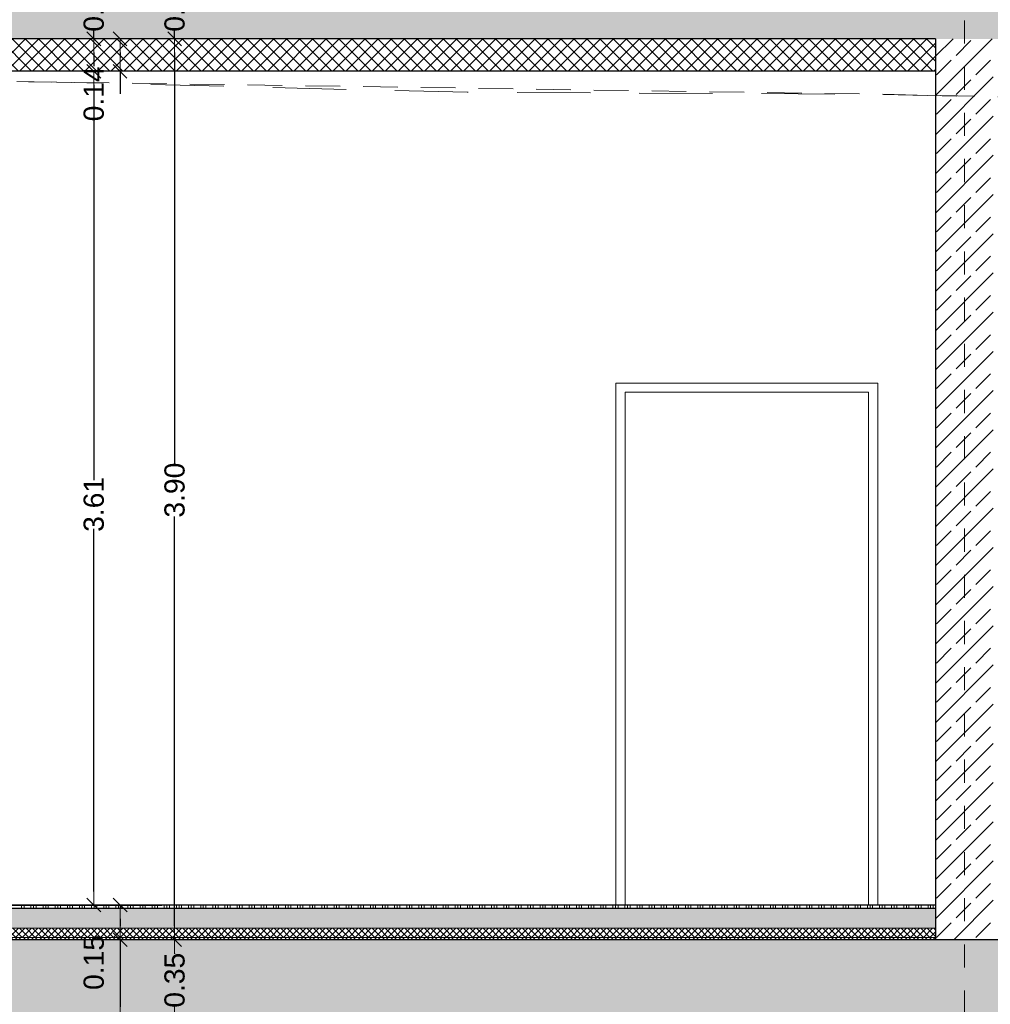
# Model space of a CAD drawing. Header units: metres. Extents: x -16 to 43.7, y -22.2 to 4.
# Tile 10 of 77: x 3.4 to 7.6, y -14.8 to -10.6. Entities that reach past the tile are written whole.
import ezdxf

# ---------------------------------------------------------------- set-up
doc = ezdxf.new("R2010")
doc.units = ezdxf.units.M
doc.header["$MEASUREMENT"] = 0
for name, pattern in [('Raster', [0.2, 0.1, -0.05, 0, -0.05]), ('Strichlinie', [0.2, 0.15, -0.05]), ('Strichlinie_ lang', [0.529167, 0.3175, -0.211667])]:
    doc.linetypes.add(name, pattern=pattern)
doc.layers.get('0').update_dxf_attribs({"color": 8, "lineweight": 9})
doc.layers.get('Defpoints').update_dxf_attribs({"color": 8, "lineweight": 9})
for name, color, linetype in [('Neubau__ GHIW - Perimeterdämmung', 8, 'Continuous'), ('Neubau_A-Bodenplatte', 8, 'Continuous'), ('Neubau_A-Decken', 8, 'Continuous'), ('Neubau_A-STB Wände', 8, 'Continuous'), ('Neubau_B-Bodenaufbau', 8, 'Continuous'), ('Neubau_R-Konstruktionsraster gross', 33, 'Continuous'), ('Neubau_T-Bemaßung', 8, 'Continuous')]:
    doc.layers.add(name, color=color, linetype=linetype)
doc.layers.add('S-Linien _ Schraffuren.2D', color=8, linetype='Continuous', lineweight=9)
doc.styles.add('ERSTELLTER_STIL_2', font='arial.ttf')
doc.dimstyles.new('ERSTELLTER_STIL__1', dxfattribs={"dimtxt": 0.0875, "dimasz": 0.059375, "dimexe": 0.18, "dimexo": 0.0625, "dimgap": 0, "dimtad": 1, "dimzin": 0, "dimdsep": 46, "dimtxsty": 'ERSTELLTER_STIL_2', "dimblk": 'ARROWHEAD_6', "dimblk1": 'ARROWHEAD_6', "dimblk2": 'ARROWHEAD_6', "dimcen": 0.09, "dimclrd": 7, "dimclre": 7, "dimclrt": 7, "dimazin": 0, "dimtfac": 1, "dimtdec": 4, "dimtmove": 0, "dimatfit": 3, "dimfxl": 1, "dimtolj": 1, "dimtzin": 0, "dimarcsym": 0})
pattern_1 = [(45, (-364.88789, -10.175), (-0.084852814, 0.084852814), []), (45, (-364.93032, -10.13257), (-0.084852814, 0.084852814), [0.09, -0.03])]

# ---------------------------------------------------------------- blocks, each defined once
blk = doc.blocks.new('*X247', base_point=(3718.7656, 0))
at = {"layer": 'Neubau_B-Bodenaufbau', "color": 7, "linetype": 'Continuous', "lineweight": 9}
for p, q in [((4087.0944, -4.23), (4087.0944, -4.245)), ((4087.1056, -4.23), (4087.1056, -4.245)), ((4087.1356, -4.23), (4087.1356, -4.245)), ((4087.1469, -4.23), (4087.1469, -4.245)), ((4087.1581, -4.23), (4087.1581, -4.245)), ((4087.1881, -4.23), (4087.1881, -4.245)), ((4087.1994, -4.23), (4087.1994, -4.245)), ((4087.2106, -4.23), (4087.2106, -4.245)), ((4087.2406, -4.23), (4087.2406, -4.245)), ((4087.2519, -4.23), (4087.2519, -4.245)), ((4087.2631, -4.23), (4087.2631, -4.245)), ((4087.2931, -4.23), (4087.2931, -4.245)), ((4087.3044, -4.23), (4087.3044, -4.245)), ((4087.3156, -4.23), (4087.3156, -4.245)), ((4087.3456, -4.23), (4087.3456, -4.245)), ((4087.3569, -4.23), (4087.3569, -4.245)), ((4087.3681, -4.23), (4087.3681, -4.245)), ((4087.3981, -4.23), (4087.3981, -4.245)), ((4087.4094, -4.23), (4087.4094, -4.245)), ((4087.4206, -4.23), (4087.4206, -4.245)), ((4087.4506, -4.23), (4087.4506, -4.245)), ((4087.4619, -4.23), (4087.4619, -4.245)), ((4087.4731, -4.23), (4087.4731, -4.245)), ((4087.5031, -4.23), (4087.5031, -4.245)), ((4087.5144, -4.23), (4087.5144, -4.245)), ((4087.5256, -4.23), (4087.5256, -4.245)), ((4087.5556, -4.23), (4087.5556, -4.245)), ((4087.5669, -4.23), (4087.5669, -4.245)), ((4087.5781, -4.23), (4087.5781, -4.245)), ((4087.6081, -4.23), (4087.6081, -4.245)), ((4087.6194, -4.23), (4087.6194, -4.245)), ((4087.6306, -4.23), (4087.6306, -4.245)), ((4087.6606, -4.23), (4087.6606, -4.245)), ((4087.6719, -4.23), (4087.6719, -4.245)), ((4087.6831, -4.23), (4087.6831, -4.245)), ((4087.7131, -4.23), (4087.7131, -4.245)), ((4087.7244, -4.23), (4087.7244, -4.245)), ((4087.7356, -4.23), (4087.7356, -4.245)), ((4087.7656, -4.23), (4087.7656, -4.245)), ((4087.7769, -4.23), (4087.7769, -4.245)), ((4087.7881, -4.23), (4087.7881, -4.245)), ((4087.8181, -4.23), (4087.8181, -4.245)), ((4087.8294, -4.23), (4087.8294, -4.245)), ((4087.8406, -4.23), (4087.8406, -4.245)), ((4087.8706, -4.23), (4087.8706, -4.245)), ((4087.8819, -4.23), (4087.8819, -4.245)), ((4087.8931, -4.23), (4087.8931, -4.245)), ((4087.9231, -4.23), (4087.9231, -4.245)), ((4087.9344, -4.23), (4087.9344, -4.245)), ((4087.9456, -4.23), (4087.9456, -4.245)), ((4087.9756, -4.23), (4087.9756, -4.245)), ((4087.9869, -4.23), (4087.9869, -4.245)), ((4087.9981, -4.23), (4087.9981, -4.245)), ((4088.0281, -4.23), (4088.0281, -4.245)), ((4088.0394, -4.23), (4088.0394, -4.245)), ((4088.0506, -4.23), (4088.0506, -4.245)), ((4088.0806, -4.23), (4088.0806, -4.245)), ((4088.0919, -4.23), (4088.0919, -4.245)), ((4088.1031, -4.23), (4088.1031, -4.245)), ((4088.1331, -4.23), (4088.1331, -4.245)), ((4088.1444, -4.23), (4088.1444, -4.245)), ((4088.1556, -4.23), (4088.1556, -4.245)), ((4088.1856, -4.23), (4088.1856, -4.245)), ((4088.1969, -4.23), (4088.1969, -4.245)), ((4088.2081, -4.23), (4088.2081, -4.245)), ((4088.2381, -4.23), (4088.2381, -4.245)), ((4088.2494, -4.23), (4088.2494, -4.245)), ((4088.2606, -4.23), (4088.2606, -4.245)), ((4088.2906, -4.23), (4088.2906, -4.245)), ((4088.3019, -4.23), (4088.3019, -4.245)), ((4088.3131, -4.23), (4088.3131, -4.245)), ((4088.3431, -4.23), (4088.3431, -4.245)), ((4088.3544, -4.23), (4088.3544, -4.245)), ((4088.3656, -4.23), (4088.3656, -4.245)), ((4088.3956, -4.23), (4088.3956, -4.245)), ((4088.4069, -4.23), (4088.4069, -4.245)), ((4088.4181, -4.23), (4088.4181, -4.245)), ((4088.4481, -4.23), (4088.4481, -4.245)), ((4088.4594, -4.23), (4088.4594, -4.245)), ((4088.4706, -4.23), (4088.4706, -4.245)), ((4088.5006, -4.23), (4088.5006, -4.245)), ((4088.5119, -4.23), (4088.5119, -4.245)), ((4088.5231, -4.23), (4088.5231, -4.245)), ((4088.5531, -4.23), (4088.5531, -4.245)), ((4088.5644, -4.23), (4088.5644, -4.245)), ((4088.5756, -4.23), (4088.5756, -4.245)), ((4088.6056, -4.23), (4088.6056, -4.245)), ((4088.6169, -4.23), (4088.6169, -4.245)), ((4088.6281, -4.23), (4088.6281, -4.245)), ((4088.6581, -4.23), (4088.6581, -4.245)), ((4088.6694, -4.23), (4088.6694, -4.245)), ((4088.6806, -4.23), (4088.6806, -4.245)), ((4088.7106, -4.23), (4088.7106, -4.245)), ((4088.7219, -4.23), (4088.7219, -4.245)), ((4088.7331, -4.23), (4088.7331, -4.245)), ((4088.7631, -4.23), (4088.7631, -4.245)), ((4088.7744, -4.23), (4088.7744, -4.245)), ((4088.7856, -4.23), (4088.7856, -4.245)), ((4088.8156, -4.23), (4088.8156, -4.245)), ((4088.8269, -4.23), (4088.8269, -4.245)), ((4088.8381, -4.23), (4088.8381, -4.245)), ((4088.8681, -4.23), (4088.8681, -4.245)), ((4088.8794, -4.23), (4088.8794, -4.245)), ((4088.8906, -4.23), (4088.8906, -4.245)), ((4088.9206, -4.23), (4088.9206, -4.245)), ((4088.9319, -4.23), (4088.9319, -4.245)), ((4088.9431, -4.23), (4088.9431, -4.245)), ((4088.9731, -4.23), (4088.9731, -4.245)), ((4088.9844, -4.23), (4088.9844, -4.245)), ((4088.9956, -4.23), (4088.9956, -4.245)), ((4089.0256, -4.23), (4089.0256, -4.245)), ((4089.0369, -4.23), (4089.0369, -4.245)), ((4089.0481, -4.23), (4089.0481, -4.245)), ((4089.0781, -4.23), (4089.0781, -4.245)), ((4089.0894, -4.23), (4089.0894, -4.245)), ((4089.1006, -4.23), (4089.1006, -4.245)), ((4089.1306, -4.23), (4089.1306, -4.245)), ((4089.1419, -4.23), (4089.1419, -4.245)), ((4089.1531, -4.23), (4089.1531, -4.245)), ((4089.1831, -4.23), (4089.1831, -4.245)), ((4089.1944, -4.23), (4089.1944, -4.245)), ((4089.2056, -4.23), (4089.2056, -4.245)), ((4089.2356, -4.23), (4089.2356, -4.245)), ((4089.2469, -4.23), (4089.2469, -4.245)), ((4089.2581, -4.23), (4089.2581, -4.245)), ((4089.2881, -4.23), (4089.2881, -4.245)), ((4089.2994, -4.23), (4089.2994, -4.245)), ((4089.3106, -4.23), (4089.3106, -4.245)), ((4089.3406, -4.23), (4089.3406, -4.245)), ((4089.3519, -4.23), (4089.3519, -4.245)), ((4089.3631, -4.23), (4089.3631, -4.245)), ((4089.3931, -4.23), (4089.3931, -4.245)), ((4089.4044, -4.23), (4089.4044, -4.245)), ((4089.4156, -4.23), (4089.4156, -4.245)), ((4089.4456, -4.23), (4089.4456, -4.245)), ((4089.4569, -4.23), (4089.4569, -4.245)), ((4089.4681, -4.23), (4089.4681, -4.245)), ((4089.4981, -4.23), (4089.4981, -4.245)), ((4089.5094, -4.23), (4089.5094, -4.245)), ((4089.5206, -4.23), (4089.5206, -4.245)), ((4089.5506, -4.23), (4089.5506, -4.245)), ((4089.5619, -4.23), (4089.5619, -4.245)), ((4089.5731, -4.23), (4089.5731, -4.245)), ((4089.6031, -4.23), (4089.6031, -4.245)), ((4089.6144, -4.23), (4089.6144, -4.245)), ((4089.6256, -4.23), (4089.6256, -4.245)), ((4089.6556, -4.23), (4089.6556, -4.245)), ((4089.6669, -4.23), (4089.6669, -4.245)), ((4089.6781, -4.23), (4089.6781, -4.245)), ((4089.7081, -4.23), (4089.7081, -4.245)), ((4089.7194, -4.23), (4089.7194, -4.245)), ((4089.7306, -4.23), (4089.7306, -4.245)), ((4089.7606, -4.23), (4089.7606, -4.245)), ((4089.7719, -4.23), (4089.7719, -4.245)), ((4089.7831, -4.23), (4089.7831, -4.245)), ((4089.8131, -4.23), (4089.8131, -4.245)), ((4089.8244, -4.23), (4089.8244, -4.245)), ((4089.8356, -4.23), (4089.8356, -4.245)), ((4089.8656, -4.23), (4089.8656, -4.245)), ((4089.8769, -4.23), (4089.8769, -4.245)), ((4089.8881, -4.23), (4089.8881, -4.245)), ((4089.9181, -4.23), (4089.9181, -4.245)), ((4089.9294, -4.23), (4089.9294, -4.245)), ((4089.9406, -4.23), (4089.9406, -4.245)), ((4089.9706, -4.23), (4089.9706, -4.245)), ((4089.9819, -4.23), (4089.9819, -4.245)), ((4089.9931, -4.23), (4089.9931, -4.245)), ((4090.0231, -4.23), (4090.0231, -4.245)), ((4090.0344, -4.23), (4090.0344, -4.245)), ((4090.0456, -4.23), (4090.0456, -4.245)), ((4090.0756, -4.23), (4090.0756, -4.245)), ((4090.0869, -4.23), (4090.0869, -4.245)), ((4090.0981, -4.23), (4090.0981, -4.245)), ((4090.1281, -4.23), (4090.1281, -4.245)), ((4090.1394, -4.23), (4090.1394, -4.245)), ((4090.1506, -4.23), (4090.1506, -4.245)), ((4090.1806, -4.23), (4090.1806, -4.245)), ((4090.1919, -4.23), (4090.1919, -4.245)), ((4090.2031, -4.23), (4090.2031, -4.245)), ((4090.2331, -4.23), (4090.2331, -4.245)), ((4090.2444, -4.23), (4090.2444, -4.245)), ((4090.2556, -4.23), (4090.2556, -4.245)), ((4090.2856, -4.23), (4090.2856, -4.245)), ((4090.2969, -4.23), (4090.2969, -4.245)), ((4090.3081, -4.23), (4090.3081, -4.245)), ((4090.3381, -4.23), (4090.3381, -4.245)), ((4090.3494, -4.23), (4090.3494, -4.245)), ((4090.3606, -4.23), (4090.3606, -4.245)), ((4090.3906, -4.23), (4090.3906, -4.245)), ((4090.4019, -4.23), (4090.4019, -4.245)), ((4090.4131, -4.23), (4090.4131, -4.245)), ((4090.4431, -4.23), (4090.4431, -4.245)), ((4090.4544, -4.23), (4090.4544, -4.245)), ((4090.4656, -4.23), (4090.4656, -4.245)), ((4090.4956, -4.23), (4090.4956, -4.245)), ((4090.5069, -4.23), (4090.5069, -4.245)), ((4090.5181, -4.23), (4090.5181, -4.245)), ((4090.5481, -4.23), (4090.5481, -4.245)), ((4090.5594, -4.23), (4090.5594, -4.245)), ((4090.5706, -4.23), (4090.5706, -4.245)), ((4090.6006, -4.23), (4090.6006, -4.245)), ((4090.6119, -4.23), (4090.6119, -4.245)), ((4090.6231, -4.23), (4090.6231, -4.245)), ((4090.6531, -4.23), (4090.6531, -4.245)), ((4090.6644, -4.23), (4090.6644, -4.245)), ((4090.6756, -4.23), (4090.6756, -4.245)), ((4090.7056, -4.23), (4090.7056, -4.245)), ((4090.7169, -4.23), (4090.7169, -4.245)), ((4090.7281, -4.23), (4090.7281, -4.245)), ((4090.7581, -4.23), (4090.7581, -4.245)), ((4090.7694, -4.23), (4090.7694, -4.245)), ((4090.7806, -4.23), (4090.7806, -4.245)), ((4090.8106, -4.23), (4090.8106, -4.245)), ((4090.8219, -4.23), (4090.8219, -4.245)), ((4090.8331, -4.23), (4090.8331, -4.245)), ((4090.8631, -4.23), (4090.8631, -4.245)), ((4090.8744, -4.23), (4090.8744, -4.245)), ((4090.8856, -4.23), (4090.8856, -4.245)), ((4090.9156, -4.23), (4090.9156, -4.245)), ((4090.9269, -4.23), (4090.9269, -4.245)), ((4090.9381, -4.23), (4090.9381, -4.245)), ((4090.9681, -4.23), (4090.9681, -4.245)), ((4090.9794, -4.23), (4090.9794, -4.245)), ((4090.9906, -4.23), (4090.9906, -4.245)), ((4091.0206, -4.23), (4091.0206, -4.245)), ((4091.0319, -4.23), (4091.0319, -4.245)), ((4091.0431, -4.23), (4091.0431, -4.245))]:
    blk.add_line(p, q, dxfattribs=at)
blk = doc.blocks.new('ARROWHEAD_6')
at = {"color": 0, "linetype": 'Continuous', "lineweight": 0}
for p, q in [((0, 0), (-1, 0)), ((-0.5, -0.5), (0.5, 0.5))]:
    blk.add_line(p, q, dxfattribs=at)
blk = doc.blocks.new('*D277')
at = {"layer": 'Defpoints', "color": 0, "linetype": 'Continuous', "transparency": 16777216}
for p in [(4.1043, -14.555), (15.36, -14.555), (15.36, -14.905)]:
    blk.add_point(p, dxfattribs=at)
at = {"layer": 'Neubau_T-Bemaßung', "linetype": 'Continuous', "lineweight": -2, "transparency": 16777216}
for p, q in [((15.2975, -14.555), (3.9243, -14.555)), ((4.1043, -14.6144), (4.1043, -14.6162)), ((4.1043, -14.8456), (4.1043, -14.8441)), ((15.2975, -14.905), (3.9243, -14.905))]:
    blk.add_line(p, q, dxfattribs=at)
at = {"layer": 'Neubau_T-Bemaßung', "linetype": 'Continuous', "lineweight": -2, "transparency": 16777216, "xscale": 0.059375, "yscale": 0.059375, "zscale": 0.059375}
for p, rotation in [((4.1043, -14.555), 90), ((4.1043, -14.905), 270)]:
    blk.add_blockref('ARROWHEAD_6', p, dxfattribs=dict(at, rotation=rotation))
at = {"layer": 'Neubau_T-Bemaßung', "linetype": 'Continuous', "lineweight": 9, "transparency": 16777216, "insert": (4.1043, -14.7301), "char_height": 0.0875, "attachment_point": 5, "rotation": 90, "style": 'ERSTELLTER_STIL_2'}
blk.add_mtext('\\A1;0.35', dxfattribs=at)
blk = doc.blocks.new('*D278')
at = {"layer": 'Defpoints', "color": 0, "linetype": 'Continuous', "transparency": 16777216}
for p in [(4.1043, -10.655), (7.45, -10.655), (15.36, -14.555)]:
    blk.add_point(p, dxfattribs=at)
at = {"layer": 'Neubau_T-Bemaßung', "linetype": 'Continuous', "lineweight": -2, "transparency": 16777216}
for p, q in [((7.3875, -10.655), (3.9243, -10.655)), ((4.1043, -10.7144), (4.1043, -12.495)), ((4.1043, -14.4956), (4.1043, -12.722)), ((15.2975, -14.555), (3.9243, -14.555))]:
    blk.add_line(p, q, dxfattribs=at)
at = {"layer": 'Neubau_T-Bemaßung', "linetype": 'Continuous', "lineweight": -2, "transparency": 16777216, "xscale": 0.059375, "yscale": 0.059375, "zscale": 0.059375}
for p, rotation in [((4.1043, -10.655), 90), ((4.1043, -14.555), 270)]:
    blk.add_blockref('ARROWHEAD_6', p, dxfattribs=dict(at, rotation=rotation))
at = {"layer": 'Neubau_T-Bemaßung', "linetype": 'Continuous', "lineweight": 9, "transparency": 16777216, "insert": (4.1043, -12.6085), "char_height": 0.0875, "attachment_point": 5, "rotation": 90, "style": 'ERSTELLTER_STIL_2'}
blk.add_mtext('\\A1;3.90', dxfattribs=at)
blk = doc.blocks.new('*D279')
at = {"layer": 'Defpoints', "color": 0, "linetype": 'Continuous', "transparency": 16777216}
for p in [(4.1043, -10.355), (23.73, -10.355), (7.45, -10.655)]:
    blk.add_point(p, dxfattribs=at)
at = {"layer": 'Neubau_T-Bemaßung', "linetype": 'Continuous', "lineweight": -2, "transparency": 16777216}
for p, q in [((4.1043, -10.2956), (4.1043, -10.2363)), ((23.6675, -10.355), (3.9243, -10.355)), ((4.1043, -10.355), (4.1043, -10.3917)), ((7.3875, -10.655), (3.9243, -10.655)), ((4.1043, -10.655), (4.1043, -10.6186)), ((4.1043, -10.7144), (4.1043, -10.7738))]:
    blk.add_line(p, q, dxfattribs=at)
at = {"layer": 'Neubau_T-Bemaßung', "linetype": 'Continuous', "lineweight": -2, "transparency": 16777216, "xscale": 0.059375, "yscale": 0.059375, "zscale": 0.059375}
for p, rotation in [((4.1043, -10.355), 270), ((4.1043, -10.655), 90)]:
    blk.add_blockref('ARROWHEAD_6', p, dxfattribs=dict(at, rotation=rotation))
at = {"layer": 'Neubau_T-Bemaßung', "linetype": 'Continuous', "lineweight": 9, "transparency": 16777216, "insert": (4.1043, -10.5051), "char_height": 0.0875, "attachment_point": 5, "rotation": 90, "style": 'ERSTELLTER_STIL_2'}
blk.add_mtext('\\A1;0.30', dxfattribs=at)
blk = doc.blocks.new('*D286')
at = {"layer": 'Defpoints', "color": 0, "linetype": 'Continuous', "transparency": 16777216}
for p in [(3.8683, -14.555), (15.36, -14.555), (15.36, -14.905)]:
    blk.add_point(p, dxfattribs=at)
at = {"layer": 'Neubau_T-Bemaßung', "linetype": 'Continuous', "lineweight": -2, "transparency": 16777216}
for p, q in [((15.2975, -14.555), (3.6883, -14.555)), ((3.8683, -14.6144), (3.8683, -14.8456)), ((15.2975, -14.905), (3.6883, -14.905)), ((3.8683, -14.905), (3.8683, -15.0031))]:
    blk.add_line(p, q, dxfattribs=at)
at = {"layer": 'Neubau_T-Bemaßung', "linetype": 'Continuous', "lineweight": -2, "transparency": 16777216, "xscale": 0.059375, "yscale": 0.059375, "zscale": 0.059375}
for p, rotation in [((3.8683, -14.555), 90), ((3.8683, -14.905), 270)]:
    blk.add_blockref('ARROWHEAD_6', p, dxfattribs=dict(at, rotation=rotation))
at = {"layer": 'Neubau_T-Bemaßung', "linetype": 'Continuous', "lineweight": 9, "transparency": 16777216, "insert": (3.7543, -15.0031), "char_height": 0.0875, "attachment_point": 5, "rotation": 90, "style": 'ERSTELLTER_STIL_2'}
blk.add_mtext('\\A1;0.35', dxfattribs=at)
blk = doc.blocks.new('*D287')
at = {"layer": 'Defpoints', "color": 0, "linetype": 'Continuous', "transparency": 16777216}
for p in [(0.175, -14.405), (3.8683, -14.405), (15.36, -14.555)]:
    blk.add_point(p, dxfattribs=at)
at = {"layer": 'Neubau_T-Bemaßung', "linetype": 'Continuous', "lineweight": -2, "transparency": 16777216}
for p, q in [((0.2375, -14.405), (4.0483, -14.405)), ((3.8683, -14.4644), (3.8683, -14.4956)), ((15.2975, -14.555), (3.6883, -14.555)), ((3.8683, -14.555), (3.8683, -14.6531))]:
    blk.add_line(p, q, dxfattribs=at)
at = {"layer": 'Neubau_T-Bemaßung', "linetype": 'Continuous', "lineweight": -2, "transparency": 16777216, "xscale": 0.059375, "yscale": 0.059375, "zscale": 0.059375}
for p, rotation in [((3.8683, -14.405), 90), ((3.8683, -14.555), 270)]:
    blk.add_blockref('ARROWHEAD_6', p, dxfattribs=dict(at, rotation=rotation))
at = {"layer": 'Neubau_T-Bemaßung', "linetype": 'Continuous', "lineweight": 9, "transparency": 16777216, "insert": (3.7543, -14.6531), "char_height": 0.0875, "attachment_point": 5, "rotation": 90, "style": 'ERSTELLTER_STIL_2'}
blk.add_mtext('\\A1;0.15', dxfattribs=at)
blk = doc.blocks.new('*D288')
at = {"layer": 'Defpoints', "color": 0, "linetype": 'Continuous', "transparency": 16777216}
for p in [(3.7543, -10.795), (7.4, -10.795), (0.175, -14.405)]:
    blk.add_point(p, dxfattribs=at)
at = {"layer": 'Neubau_T-Bemaßung', "linetype": 'Continuous', "lineweight": -2, "transparency": 16777216}
for p, q in [((7.3375, -10.795), (3.5743, -10.795)), ((3.7543, -10.8544), (3.7543, -12.5651)), ((3.7543, -14.3456), (3.7543, -12.7754)), ((0.2375, -14.405), (3.9343, -14.405))]:
    blk.add_line(p, q, dxfattribs=at)
at = {"layer": 'Neubau_T-Bemaßung', "linetype": 'Continuous', "lineweight": -2, "transparency": 16777216, "xscale": 0.059375, "yscale": 0.059375, "zscale": 0.059375}
for p, rotation in [((3.7543, -10.795), 90), ((3.7543, -14.405), 270)]:
    blk.add_blockref('ARROWHEAD_6', p, dxfattribs=dict(at, rotation=rotation))
at = {"layer": 'Neubau_T-Bemaßung', "linetype": 'Continuous', "lineweight": 9, "transparency": 16777216, "insert": (3.7543, -12.6702), "char_height": 0.0875, "attachment_point": 5, "rotation": 90, "style": 'ERSTELLTER_STIL_2'}
blk.add_mtext('\\A1;3.61', dxfattribs=at)
blk = doc.blocks.new('*D289')
at = {"layer": 'Defpoints', "color": 0, "linetype": 'Continuous', "transparency": 16777216}
for p in [(3.8677, -10.655), (7.45, -10.655), (7.4, -10.795)]:
    blk.add_point(p, dxfattribs=at)
at = {"layer": 'Neubau_T-Bemaßung', "linetype": 'Continuous', "lineweight": -2, "transparency": 16777216}
for p, q in [((7.3875, -10.655), (3.6877, -10.655)), ((3.8677, -10.7144), (3.8677, -10.7356)), ((7.3375, -10.795), (3.6877, -10.795)), ((3.8677, -10.795), (3.8677, -10.8931))]:
    blk.add_line(p, q, dxfattribs=at)
at = {"layer": 'Neubau_T-Bemaßung', "linetype": 'Continuous', "lineweight": -2, "transparency": 16777216, "xscale": 0.059375, "yscale": 0.059375, "zscale": 0.059375}
for p, rotation in [((3.8677, -10.655), 90), ((3.8677, -10.795), 270)]:
    blk.add_blockref('ARROWHEAD_6', p, dxfattribs=dict(at, rotation=rotation))
at = {"layer": 'Neubau_T-Bemaßung', "linetype": 'Continuous', "lineweight": 9, "transparency": 16777216, "insert": (3.7543, -10.8931), "char_height": 0.0875, "attachment_point": 5, "rotation": 90, "style": 'ERSTELLTER_STIL_2'}
blk.add_mtext('\\A1;0.14', dxfattribs=at)
blk = doc.blocks.new('*D290')
at = {"layer": 'Defpoints', "color": 0, "linetype": 'Continuous', "transparency": 16777216}
for p in [(3.7543, -10.355), (23.73, -10.355), (7.45, -10.655)]:
    blk.add_point(p, dxfattribs=at)
at = {"layer": 'Neubau_T-Bemaßung', "linetype": 'Continuous', "lineweight": -2, "transparency": 16777216}
for p, q in [((3.7543, -10.2956), (3.7543, -10.2363)), ((23.6675, -10.355), (3.5743, -10.355)), ((3.7543, -10.355), (3.7543, -10.3917)), ((7.3875, -10.655), (3.5743, -10.655)), ((3.7543, -10.655), (3.7543, -10.6186)), ((3.7543, -10.7144), (3.7543, -10.7738))]:
    blk.add_line(p, q, dxfattribs=at)
at = {"layer": 'Neubau_T-Bemaßung', "linetype": 'Continuous', "lineweight": -2, "transparency": 16777216, "xscale": 0.059375, "yscale": 0.059375, "zscale": 0.059375}
for p, rotation in [((3.7543, -10.355), 270), ((3.7543, -10.655), 90)]:
    blk.add_blockref('ARROWHEAD_6', p, dxfattribs=dict(at, rotation=rotation))
at = {"layer": 'Neubau_T-Bemaßung', "linetype": 'Continuous', "lineweight": 9, "transparency": 16777216, "insert": (3.7543, -10.5051), "char_height": 0.0875, "attachment_point": 5, "rotation": 90, "style": 'ERSTELLTER_STIL_2'}
blk.add_mtext('\\A1;0.30', dxfattribs=at)

msp = doc.modelspace()

# ---------------------------------------------------------------- hatches: boundary and pattern name
at = {"layer": 'Neubau__ GHIW - Perimeterdämmung', "linetype": 'Continuous', "lineweight": 0}
h = msp.add_hatch(dxfattribs=at)
h.set_pattern_fill('DÄMMUNG__HART_1_0001', color=256, style=0, pattern_type=2)
h.set_pattern_definition([(45, (-364.88789, -10.175), (-0.0282842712, 0.0282842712), []), (135, (-364.88789, -10.175), (0.0282842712, 0.0282842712), [])])
h.paths.add_polyline_path([(0.175, -10.795), (7.4, -10.795), (7.4, -10.655), (0.175, -10.655)])
at = {"layer": 'Neubau_A-Bodenplatte', "linetype": 'Continuous', "lineweight": 0}
h = msp.add_hatch(dxfattribs=at)
h.set_pattern_fill('BETON__STAHLBETON_0001', color=256, style=0, pattern_type=2)
h.set_pattern_definition(pattern_1)
h.paths.add_polyline_path([(15.36, -14.555), (-0.285, -14.555), (-0.285, -14.905), (15.36, -14.905)])
at = {"layer": 'Neubau_A-Decken', "linetype": 'Continuous', "lineweight": 0}
h = msp.add_hatch(dxfattribs=at)
h.set_pattern_fill('BETON__STAHLBETON_0001', color=256, style=0, pattern_type=2)
h.set_pattern_definition(pattern_1)
h.paths.add_polyline_path([(-0.3, -10.655), (15.2, -10.655), (15.2, -10.355), (-0.3, -10.355)])
at = {"layer": 'Neubau_A-STB Wände', "linetype": 'Continuous', "lineweight": 0}
h = msp.add_hatch(dxfattribs=at)
h.set_pattern_fill('BETON__STAHLBETON_0001', color=256, style=0, pattern_type=2)
h.set_pattern_definition(pattern_1)
h.paths.add_polyline_path([(7.4, -14.555), (7.65, -14.555), (7.65, -10.655), (7.4, -10.655)])
at = {"layer": 'Neubau_B-Bodenaufbau', "linetype": 'Continuous', "lineweight": 0}
h = msp.add_hatch(dxfattribs=at)
h.set_pattern_fill('BETON__UNBEWEHRT_0001', color=256, style=0, pattern_type=2)
h.set_pattern_definition([(45, (-364.88789, -10.175), (-0.035355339, 0.035355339), [0.0375, -0.0125]), (45, (-364.88789, -10.139645), (-0.035355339, 0.035355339), [0.0375, -0.0125])])
h.paths.add_polyline_path([(0.175, -14.42), (0.175, -14.505), (7.4, -14.505), (7.4, -14.42)])
h = msp.add_hatch(dxfattribs=at)
h.set_pattern_fill('DÄMMUNG__HART_2_0001', color=256, style=0, pattern_type=2)
h.set_pattern_definition([(45, (-364.88789, -10.175), (-0.0141421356, 0.0141421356), []), (135, (-364.88789, -10.175), (0.0141421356, 0.0141421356), [])])
h.paths.add_polyline_path([(0.175, -14.505), (0.175, -14.545), (7.4, -14.545), (7.4, -14.505)])
h = msp.add_hatch(dxfattribs=at)
h.set_pattern_fill('GUßASPHALT_0001', color=256, style=0, pattern_type=2)
h.set_pattern_definition([(45, (-364.88789, -10.175), (-0.0176776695, 0.0176776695), []), (135, (-364.88789, -10.175), (0.0176776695, 0.0176776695), [])])
h.paths.add_polyline_path([(0.175, -14.555), (7.4, -14.555), (7.4, -14.545), (0.175, -14.545)])

# ---------------------------------------------------------------- linework, layer by layer
at = {"layer": 'Neubau__ GHIW - Perimeterdämmung', "linetype": 'Continuous', "lineweight": 25}
msp.add_line((7.4, -10.795), (0.175, -10.795), dxfattribs=at)
at = {"layer": 'Neubau_A-Bodenplatte', "linetype": 'Continuous', "lineweight": 25}
msp.add_line((7.4, -14.555), (0.175, -14.555), dxfattribs=at)
at = {"layer": 'Neubau_A-Decken', "linetype": 'Continuous', "lineweight": 25}
msp.add_line((7.4, -10.655), (0.175, -10.655), dxfattribs=at)
at = {"layer": 'Neubau_A-STB Wände', "linetype": 'Continuous', "lineweight": 25}
for p, q in [((7.4, -10.655), (7.4, -10.795)), ((7.4, -10.795), (7.4, -14.405))]:
    msp.add_line(p, q, dxfattribs=at)
at = {"layer": 'Neubau_A-STB Wände', "linetype": 'Continuous', "lineweight": 15}
for p, q in [((7.15, -12.145), (6.015, -12.145)), ((6.015, -12.145), (6.015, -14.405)), ((7.15, -14.405), (7.15, -12.145)), ((7.11, -12.185), (6.055, -12.185)), ((6.055, -12.185), (6.055, -14.405)), ((7.11, -14.405), (7.11, -12.185))]:
    msp.add_line(p, q, dxfattribs=at)
at = {"layer": 'Neubau_A-STB Wände', "linetype": 'Continuous', "lineweight": 25, "flags": 128}
msp.add_lwpolyline([(7.4, -14.405), (7.4, -14.42), (7.4, -14.505), (7.4, -14.545), (7.4, -14.555)], dxfattribs=at)
at = {"layer": 'Neubau_B-Bodenaufbau', "linetype": 'Continuous', "lineweight": 25}
for p, q in [((7.4, -14.405), (0.175, -14.405)), ((7.4, -14.42), (0.175, -14.42))]:
    msp.add_line(p, q, dxfattribs=at)
at = {"layer": 'Neubau_B-Bodenaufbau', "linetype": 'Continuous', "lineweight": 15}
for p, q in [((7.4, -14.505), (0.175, -14.505)), ((7.4, -14.545), (0.175, -14.545))]:
    msp.add_line(p, q, dxfattribs=at)
at = {"layer": 'Neubau_R-Konstruktionsraster gross', "linetype": 'Raster', "lineweight": 9}
msp.add_line((7.525, -1.175), (7.525, -15.175), dxfattribs=at)
at = {"layer": 'S-Linien _ Schraffuren.2D', "linetype": 'Strichlinie_ lang', "lineweight": 9, "flags": 128}
msp.add_lwpolyline([(-4.4637, -10.6894), (-2.4341, -10.7387), (-2.3919, -10.738), (1.0487, -10.8009), (2.5336, -10.8503), (2.9892, -10.8342), (3.593, -10.8422), (3.5942, -10.8422), (5.0259, -10.8781), (5.3707, -10.8854), (7.1707, -10.8951), (10.3671, -10.9711), (13.2045, -11.0233), (16.3299, -11.103), (18.2689, -11.1711), (18.2742, -11.1713), (18.2744, -11.1713), (18.4225, -11.1763), (18.4232, -11.1763), (18.5741, -11.1811), (18.8508, -11.1898), (19.0452, -11.232), (19.3111, -11.2893), (19.3118, -11.2893), (19.3314, -11.2935)], dxfattribs=at)
at = {"layer": 'S-Linien _ Schraffuren.2D', "linetype": 'Strichlinie', "lineweight": 15, "flags": 128}
msp.add_lwpolyline([(-1.8822, -15.515), (15.52, -15.515), (16.36, -15.515), (19.0596, -12.8154), (18.8082, -12.8154), (17.1237, -11.1309), (16.3299, -11.103), (13.2045, -11.0233), (7.1707, -10.8951), (3.593, -10.8422), (2.9892, -10.8342), (2.5336, -10.8503), (1.0487, -10.8009), (-1.8822, -10.7473)], close=True, dxfattribs=at)

# ---------------------------------------------------------------- block references
at = {"layer": 'Neubau_B-Bodenaufbau', "lineweight": 0}
msp.add_blockref('*X247', (-364.8879, -10.175), dxfattribs=at)

# ---------------------------------------------------------------- dimensions: what is measured, and where the dimension line sits
at = {"layer": 'Neubau_T-Bemaßung', "linetype": 'Continuous', "lineweight": 9}
for base, p1, p2, picture, middle in [((3.7543, -10.355), (7.45, -10.655), (23.73, -10.355), '*D290', (3.7543, -10.5051)), ((4.1043, -10.355), (7.45, -10.655), (23.73, -10.355), '*D279', (4.1043, -10.5051)), ((3.8677, -10.655), (7.4, -10.795), (7.45, -10.655), '*D289', (3.7543, -10.8931)), ((4.1043, -10.655), (15.36, -14.555), (7.45, -10.655), '*D278', (4.1043, -12.6085)), ((3.7543, -10.795), (0.175, -14.405), (7.4, -10.795), '*D288', (3.7543, -12.6702)), ((3.8683, -14.405), (15.36, -14.555), (0.175, -14.405), '*D287', (3.7543, -14.6531)), ((3.8683, -14.555), (15.36, -14.905), (15.36, -14.555), '*D286', (3.7543, -15.0031)), ((4.1043, -14.555), (15.36, -14.905), (15.36, -14.555), '*D277', (4.1043, -14.7301))]:
    dim = msp.add_linear_dim(base=base, p1=p1, p2=p2, angle=90, dimstyle='ERSTELLTER_STIL__1', override={"dimclrd": 256, "dimclre": 256, "dimclrt": 256}, dxfattribs=at)
    dim.commit()
    dim.dimension.update_dxf_attribs({"geometry": picture, "text_midpoint": middle, "dimtype": 160, "text_rotation": 90})

doc.saveas('drawing.dxf')
